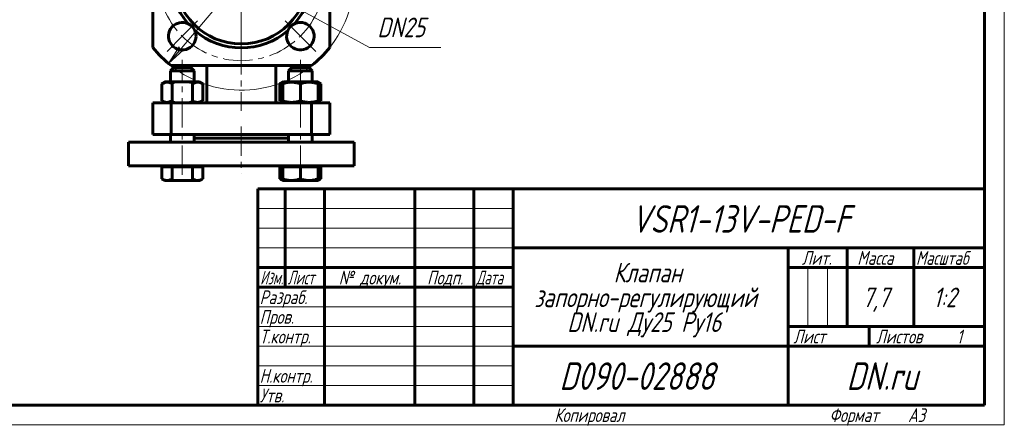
# Model space of a CAD drawing. Header units: millimetres. Extents: x 0 to 420, y 0 to 297.
# Tile 7 of 19: x 169 to 420, y 0 to 103. Entities that reach past the tile are written whole.
import ezdxf

# ---------------------------------------------------------------- set-up
doc = ezdxf.new("R2010")
doc.units = ezdxf.units.MM
for name, pattern in [('K5LT-1', [0]), ('K5LT_AXLED', [12, 7.5, -1.5, 1.5, -1.5]), ('K5LT_BASIC', [0]), ('K5LT_THIN', [0])]:
    doc.linetypes.add(name, pattern=pattern)
doc.layers.add('Системный слой', color=7, linetype='Continuous')
doc.layers.add('Системный слой (1)', color=251, linetype='Continuous', true_color=0x6c6c6c)
doc.styles.add('KDIMTEXTSTYLE', font='txt', dxfattribs={"width": 0.96, "oblique": 15, "height": 5})
doc.styles.add('KTEXTSTYLE', font='txt', dxfattribs={"width": 0.96, "height": 5})
doc.dimstyles.new('KDIMSTYLE (0.50)', dxfattribs={"dimtxt": 5, "dimasz": 1, "dimexe": 2, "dimexo": 0, "dimgap": 1, "dimtad": 1, "dimlfac": 2, "dimtxsty": 'KDIMTEXTSTYLE', "dimsah": 1, "dimcen": 0, "dimdle": 1, "dimadec": 0, "dimazin": 0, "dimtfac": 0.667, "dimtmove": 0, "dimatfit": 3, "dimfxl": 1, "dimtvp": 1, "dimtolj": 1, "dimtzin": 0, "dimarcsym": 0})

# ---------------------------------------------------------------- blocks, each defined once
blk = doc.blocks.new('U33')
at = {"layer": 'Системный слой (1)', "color": 143, "linetype": 'K5LT_BASIC', "lineweight": 60, "true_color": 0x33acca}
for p, q in [((217.08, 140.39), (217.08, 140.89)), ((217.08, 81.89), (217.08, 91.39))]:
    blk.add_line(p, q, dxfattribs=at)
blk = doc.blocks.new('U35')
at = {"layer": 'Системный слой (1)', "color": 143, "linetype": 'K5LT_BASIC', "lineweight": 60, "true_color": 0x33acca}
for p, q in [((234.58, 140.39), (234.58, 140.89)), ((234.58, 81.89), (234.58, 91.39))]:
    blk.add_line(p, q, dxfattribs=at)
blk = doc.blocks.new('U39')
at = {"layer": 'Системный слой (1)', "color": 143, "linetype": 'K5LT_BASIC', "lineweight": 60, "true_color": 0x33acca}
for p, q in [((237.74, 73.85), (237.69, 73.89)), ((237.8, 73.81), (237.74, 73.85)), ((237.86, 73.77), (237.8, 73.81))]:
    blk.add_line(p, q, dxfattribs=at)
blk = doc.blocks.new('U40')
at = {"layer": 'Системный слой (1)', "color": 143, "linetype": 'K5LT_BASIC', "lineweight": 60, "true_color": 0x33acca}
for p, q in [((213.87, 73.81), (213.81, 73.77)), ((213.93, 73.85), (213.87, 73.81)), ((213.98, 73.89), (213.93, 73.85))]:
    blk.add_line(p, q, dxfattribs=at)
blk = doc.blocks.new('U41')
at = {"layer": 'Системный слой (1)', "color": 143, "linetype": 'K5LT_BASIC', "lineweight": 60, "true_color": 0x33acca}
for p, q in [((213.87, 71.98), (213.81, 72.02)), ((213.93, 71.94), (213.87, 71.98)), ((213.98, 71.89), (213.93, 71.94))]:
    blk.add_line(p, q, dxfattribs=at)
blk = doc.blocks.new('U42')
at = {"layer": 'Системный слой (1)', "color": 143, "linetype": 'K5LT_BASIC', "lineweight": 60, "true_color": 0x33acca}
for p, q in [((237.74, 71.94), (237.69, 71.89)), ((237.8, 71.98), (237.74, 71.94)), ((237.86, 72.02), (237.8, 71.98))]:
    blk.add_line(p, q, dxfattribs=at)
blk = doc.blocks.new('U44')
at = {"layer": 'Системный слой (1)', "color": 143, "linetype": 'K5LT_BASIC', "lineweight": 60, "true_color": 0x33acca}
for p, q in [((243.86, 87.29), (243.86, 90.09)), ((243.86, 71.89), (243.86, 73.89))]:
    blk.add_line(p, q, dxfattribs=at)
blk = doc.blocks.new('U45')
at = {"layer": 'Системный слой (1)', "color": 143, "linetype": 'K5LT_BASIC', "lineweight": 60, "true_color": 0x33acca}
for p, q in [((237.86, 87.29), (237.86, 90.09)), ((237.86, 71.89), (237.86, 73.89))]:
    blk.add_line(p, q, dxfattribs=at)
blk = doc.blocks.new('U46')
at = {"layer": 'Системный слой (1)', "color": 143, "linetype": 'K5LT_BASIC', "lineweight": 60, "true_color": 0x33acca}
for p, q in [((207.81, 87.29), (207.81, 90.09)), ((207.81, 71.89), (207.81, 73.89))]:
    blk.add_line(p, q, dxfattribs=at)
blk = doc.blocks.new('U47')
at = {"layer": 'Системный слой (1)', "color": 143, "linetype": 'K5LT_BASIC', "lineweight": 60, "true_color": 0x33acca}
for p, q in [((213.81, 87.29), (213.81, 90.09)), ((213.81, 71.89), (213.81, 73.89))]:
    blk.add_line(p, q, dxfattribs=at)
blk = doc.blocks.new('U48')
at = {"layer": 'Системный слой (1)', "color": 143, "linetype": 'K5LT_BASIC', "lineweight": 60, "true_color": 0x33acca}
for p, q in [((235.66, 82.43), (235.89, 82.3)), ((235.89, 82.3), (236.12, 82.2)), ((236.12, 82.2), (236.36, 82.12))]:
    blk.add_line(p, q, dxfattribs=at)
blk = doc.blocks.new('U49')
at = {"layer": 'Системный слой (1)', "color": 143, "linetype": 'K5LT_BASIC', "lineweight": 60, "true_color": 0x33acca}
for p, q in [((235.89, 86.89), (235.66, 86.76)), ((236.12, 86.99), (235.89, 86.89)), ((236.36, 87.07), (236.12, 86.99))]:
    blk.add_line(p, q, dxfattribs=at)
blk = doc.blocks.new('U50')
at = {"layer": 'Системный слой (1)', "color": 143, "linetype": 'K5LT_BASIC', "lineweight": 60, "true_color": 0x33acca}
for p, q in [((245.59, 86.99), (245.36, 87.07)), ((245.83, 86.89), (245.59, 86.99)), ((246.06, 86.76), (245.83, 86.89))]:
    blk.add_line(p, q, dxfattribs=at)
blk = doc.blocks.new('U51')
at = {"layer": 'Системный слой (1)', "color": 143, "linetype": 'K5LT_BASIC', "lineweight": 60, "true_color": 0x33acca}
for p, q in [((245.36, 82.12), (245.59, 82.2)), ((245.59, 82.2), (245.83, 82.3)), ((245.83, 82.3), (246.06, 82.43))]:
    blk.add_line(p, q, dxfattribs=at)
blk = doc.blocks.new('U52')
at = {"layer": 'Системный слой (1)', "color": 143, "linetype": 'K5LT_BASIC', "lineweight": 60, "true_color": 0x33acca}
for p, q in [((245.36, 62.24), (245.59, 62.32)), ((245.59, 62.32), (245.83, 62.42)), ((245.83, 62.42), (246.06, 62.55))]:
    blk.add_line(p, q, dxfattribs=at)
blk = doc.blocks.new('U53')
at = {"layer": 'Системный слой (1)', "color": 143, "linetype": 'K5LT_BASIC', "lineweight": 60, "true_color": 0x33acca}
for p, q in [((235.66, 62.55), (235.89, 62.42)), ((235.89, 62.42), (236.12, 62.32)), ((236.12, 62.32), (236.36, 62.24))]:
    blk.add_line(p, q, dxfattribs=at)
blk = doc.blocks.new('U54')
at = {"layer": 'Системный слой (1)', "color": 30, "linetype": 'K5LT_AXLED', "lineweight": 18, "true_color": 0xff8000}
for q in [(225.83, 133.89), (205.83, 113.89), (245.83, 113.89), (225.83, 93.89)]:
    blk.add_line((225.83, 113.89), q, dxfattribs=at)
blk = doc.blocks.new('U55')
at = {"layer": 'Системный слой (1)', "color": 30, "linetype": 'K5LT_AXLED', "lineweight": 18, "true_color": 0xff8000}
for p, q in [((210.81, 128.92), (206.92, 132.81)), ((214.7, 125.03), (210.81, 128.92)), ((214.7, 102.76), (210.81, 98.87)), ((236.97, 102.76), (240.86, 98.87)), ((210.81, 98.87), (206.92, 94.98)), ((240.86, 98.87), (244.75, 94.98))]:
    blk.add_line(p, q, dxfattribs=at)
for start, end in [(315, 135), (135, 225), (225, 315)]:
    blk.add_arc((225.83, 113.89), 21.25, start, end, dxfattribs=at)
blk = doc.blocks.new('D8')
at = {"layer": 'Системный слой (1)'}
for points in [[(241.67, 131.6), (244.4, 135.84), (240.67, 132.45), (241.5, 132.41)], [(207.26, 91.94), (211, 95.34), (210.17, 95.38), (209.99, 96.19)]]:
    blk.add_hatch(color=7, dxfattribs=at).paths.add_polyline_path(points)
at = {"layer": 'Системный слой (1)', "color": 7, "linetype": 'K5LT_THIN', "lineweight": 18, "true_color": 0xffffff}
for p, q in [((244.4, 135.84), (252.33, 145.21)), ((207.26, 91.94), (244.4, 135.84)), ((240.67, 132.45), (244.4, 135.84)), ((244.4, 135.84), (241.67, 131.6)), ((241.5, 132.41), (240.67, 132.45)), ((241.67, 131.6), (241.5, 132.41)), ((207.26, 91.94), (209.99, 96.19)), ((211, 95.34), (207.26, 91.94)), ((209.99, 96.19), (210.17, 95.38)), ((210.17, 95.38), (211, 95.34))]:
    blk.add_line(p, q, dxfattribs=at)
blk.add_arc((225.83, 113.89), 28.75, 225.7855, 38.5, dxfattribs=at)
blk.add_arc((225.83, 113.89), 28.75, 225.7855, 38.5, dxfattribs=at)
blk.add_wipeout([(254.33, 146.21), (254.33, 153.59), (265.98, 153.59), (265.98, 146.21)]).dxf.layer = 'Системный слой (1)'
blk.add_line((252.33, 145.21), (268.47, 145.21), dxfattribs=at)
at = {"layer": 'Системный слой (1)', "color": 7, "char_height": 5, "attachment_point": 1, "style": 'KTEXTSTYLE'}
for s, insert in [('\\fArial|b0|c204|p34;\\H5.0;\\W1.000;\\Q15;\\fGOST Type AU|b0|i0|c204|p34;\\Q15;\\W0.960;⌀', (254.33, 152.8)), ('\\fArial|b0|c204|p34;\\H5.0;\\W1.000;\\Q15;\\fGOST Type AU|b0|i0|c204|p34;\\Q15;\\W0.960;115', (257.63, 152.8))]:
    blk.add_mtext(s, dxfattribs=dict(at, insert=insert))
blk = doc.blocks.new('KDIMARROW_01')
at = {"layer": 'Системный слой'}
blk.add_hatch(color=0, dxfattribs=at).paths.add_polyline_path([(0, 0), (-5, 0.66), (-4.5, 0), (-5, -0.66)])
at = {"layer": 'Системный слой', "color": 0, "linetype": 'K5LT_THIN', "lineweight": 18}
for p, q in [((-4.5, 0), (-5, 0.66)), ((-5, 0.66), (0, 0)), ((0, 0), (-5, -0.66)), ((-5, -0.66), (-4.5, 0))]:
    blk.add_line(p, q, dxfattribs=at)
at = {"layer": 'Системный слой (1)', "color": 0, "linetype": 'K5LT_THIN', "lineweight": 18}
blk.add_line((103.78, 113.89), (103.28, 113.89), dxfattribs=at)
blk = doc.blocks.new('D9')
at = {"layer": 'Системный слой (1)'}
for points in [[(225.05, 115.07), (220.35, 116.9), (224.42, 113.92), (224.3, 114.73)], [(231.31, 110.89), (227.25, 113.87), (227.37, 113.05), (226.61, 112.72)]]:
    blk.add_hatch(color=7, dxfattribs=at).paths.add_polyline_path(points)
at = {"layer": 'Системный слой (1)', "color": 7, "linetype": 'K5LT_THIN', "lineweight": 18, "true_color": 0xffffff}
for p, q in [((220.35, 116.9), (225.05, 115.07)), ((224.42, 113.92), (220.35, 116.9)), ((220.35, 116.9), (231.31, 110.89)), ((225.05, 115.07), (224.3, 114.73)), ((224.3, 114.73), (224.42, 113.92)), ((226.61, 112.72), (227.37, 113.05)), ((227.37, 113.05), (227.25, 113.87)), ((227.25, 113.87), (231.31, 110.89)), ((231.31, 110.89), (226.61, 112.72)), ((231.31, 110.89), (258.44, 96.03))]:
    blk.add_line(p, q, dxfattribs=at)
blk.add_wipeout([(260.44, 97.03), (260.44, 104.41), (274, 104.41), (274, 97.03)]).dxf.layer = 'Системный слой (1)'
blk.add_line((258.44, 96.03), (276.57, 96.03), dxfattribs=at)
at = {"layer": 'Системный слой (1)', "color": 7, "insert": (260.44, 103.61), "char_height": 5, "attachment_point": 1, "style": 'KTEXTSTYLE'}
blk.add_mtext('\\fArial|b0|c204|p34;\\H5.0;\\W1.000;\\Q15;\\fGOST Type AU|b0|i0|c204|p34;\\Q15;\\W0.960;DN25', dxfattribs=at)
blk = doc.blocks.new('U209')
at = {"color": 7, "linetype": 'K5LT_THIN', "lineweight": 18, "true_color": 0xffffff}
for p, q in [((420, 297), (420, 0)), ((230, 55), (295, 55)), ((230, 50), (295, 50)), ((230, 45), (295, 45)), ((369.96, 25), (369.96, 40)), ((374.98, 25), (374.98, 40)), ((230, 30), (295, 30)), ((230, 25), (295, 25)), ((230, 20), (295, 20)), ((230, 15), (295, 15)), ((230, 10), (295, 10)), ((420, 0), (0, 0))]:
    blk.add_line(p, q, dxfattribs=at)
at = {"color": 143, "linetype": 'K5LT_BASIC', "lineweight": 60, "true_color": 0x33acca}
for p, q in [((415, 292), (415, 5)), ((230, 60), (415, 60)), ((230, 5), (230, 60)), ((237, 35), (237, 60)), ((247, 5), (247, 60)), ((270, 5), (270, 60)), ((285, 5), (285, 60)), ((295, 5), (295, 60)), ((295, 45), (415, 45)), ((365, 5), (365, 45)), ((380, 25), (380, 45)), ((397, 25), (397, 45)), ((230, 40), (295, 40)), ((365, 40), (380, 40)), ((380, 40), (415, 40)), ((230, 35), (295, 35)), ((365, 25), (415, 25)), ((385.57, 20), (385.57, 25)), ((295, 20), (365, 20)), ((365, 20), (415, 20)), ((415, 5), (20, 5))]:
    blk.add_line(p, q, dxfattribs=at)
at = {"color": 7, "attachment_point": 1, "style": 'KTEXTSTYLE'}
for s, insert, char_height in [('\\fArial|b0|c204|p34;\\H5.0;\\W1.000;\\Q15;\\fGOST Type AU|b0|i0|c204|p34;\\Q15;\\W0.960;\\H7.00;VSR1-13V-PED-F', (325.02, 55.86), 7), ('\\fArial|b0|c204|p34;\\H5.0;\\W1.000;\\Q15;\\fGOST Type AU|b0|i0|c204|p34;\\Q15;\\W0.960;\\H3.50;Лит.', (368.47, 44.18), 3.5), ('\\fArial|b0|c204|p34;\\H5.0;\\W1.000;\\Q15;\\fGOST Type AU|b0|i0|c204|p34;\\Q15;\\W0.960;\\H3.50;Масса', (382.58, 44.18), 3.5), ('\\fArial|b0|c204|p34;\\H5.0;\\W1.000;\\Q15;\\fGOST Type AU|b0|i0|c204|p34;\\Q15;\\W0.926;\\H3.50;Масштаб', (397.52, 44.18), 3.5), ('\\fArial|b0|c204|p34;\\H5.0;\\W1.000;\\Q15;\\fGOST Type AU|b0|i0|c204|p34;\\Q15;\\W0.960;Клапан', (320.56, 41.21), 5), ('\\fArial|b0|c204|p34;\\H5.0;\\W1.000;\\Q15;\\fGOST Type AU|b0|i0|c204|p34;\\Q15;\\W0.786;\\H3.50;Изм.', (230.62, 39.18), 3.5), ('\\fArial|b0|c204|p34;\\H5.0;\\W1.000;\\Q15;\\fGOST Type AU|b0|i0|c204|p34;\\Q15;\\W0.800;\\H3.50;Лист', (237.61, 39.18), 3.5), ('\\fArial|b0|c204|p34;\\H5.0;\\W1.000;\\Q15;\\fGOST Type AU|b0|i0|c204|p34;\\Q15;\\W0.960;\\H3.50;№ докум.', (250.63, 39.18), 3.5), ('\\fArial|b0|c204|p34;\\H5.0;\\W1.000;\\Q15;\\fGOST Type AU|b0|i0|c204|p34;\\Q15;\\W0.960;\\H3.50;Подп.', (273.1, 39.18), 3.5), ('\\fArial|b0|c204|p34;\\H5.0;\\W1.000;\\Q15;\\fGOST Type AU|b0|i0|c204|p34;\\Q15;\\W0.800;\\H3.50;Дата', (285.61, 39.18), 3.5), ('\\fArial|b0|c204|p34;\\H5.0;\\W1.000;\\Q15;\\fGOST Type AU|b0|i0|c204|p34;\\Q15;\\W0.960;запорно-регулирующий', (300.38, 34.9), 5), ('\\fArial|b0|c204|p34;\\H5.0;\\W1.000;\\Q15;\\fGOST Type AU|b0|i0|c204|p34;\\Q15;\\W0.960;\\H3.50;Разраб.', (230.5, 34.18), 3.5), ('\\fArial|b0|c204|p34;\\H5.0;\\W1.000;\\Q15;\\fGOST Type AU|b0|i0|c204|p34;\\Q15;\\W0.960;7,7', (383.89, 34.9), 5), ('\\fArial|b0|c204|p34;\\H5.0;\\W1.000;\\Q15;\\fGOST Type AU|b0|i0|c204|p34;\\Q15;\\W0.960;{\\c16737820;1:2}', (401.92, 34.9), 5), ('\\fArial|b0|c204|p34;\\H5.0;\\W1.000;\\Q15;\\fGOST Type AU|b0|i0|c204|p34;\\Q15;\\W0.960;\\H3.50;Пров.', (230.5, 29.18), 3.5), ('\\fArial|b0|c204|p34;\\H5.0;\\W1.000;\\Q15;\\fGOST Type AU|b0|i0|c204|p34;\\Q15;\\W0.960;DN.ru Ду25 Ру16', (308.78, 28.59), 5), ('\\fArial|b0|c204|p34;\\H5.0;\\W1.000;\\Q15;\\fGOST Type AU|b0|i0|c204|p34;\\Q15;\\W0.960;\\H3.50;Т.контр.', (230.5, 24.18), 3.5), ('\\fArial|b0|c204|p34;\\H5.0;\\W1.000;\\Q15;\\fGOST Type AU|b0|i0|c204|p34;\\Q15;\\W0.960;\\H3.50;Лист', (366.32, 24.18), 3.5), ('\\fArial|b0|c204|p34;\\H5.0;\\W1.000;\\Q15;\\fGOST Type AU|b0|i0|c204|p34;\\Q15;\\W0.960;\\H3.50;Листов', (387.36, 24.18), 3.5), ('\\fArial|b0|c204|p34;\\H5.0;\\W1.000;\\Q15;\\fGOST Type AU|b0|i0|c204|p34;\\Q15;\\W0.960;\\H3.50;1', (407.91, 24.18), 3.5), ('\\fArial|b0|c204|p34;\\H5.0;\\W1.000;\\Q15;\\fGOST Type AU|b0|i0|c204|p34;\\Q15;\\W0.960;\\H7.00;D090-02888', (306.78, 15.86), 7), ('\\fArial|b0|c204|p34;\\H5.0;\\W1.000;\\Q15;\\fGOST Type AU|b0|i0|c204|p34;\\Q15;\\W0.960;\\H7.00;DN.ru', (379.84, 15.86), 7), ('\\fArial|b0|c204|p34;\\H5.0;\\W1.000;\\Q15;\\fGOST Type AU|b0|i0|c204|p34;\\Q15;\\W0.960;\\H3.50;Н.контр.', (230.5, 14.18), 3.5), ('\\fArial|b0|c204|p34;\\H5.0;\\W1.000;\\Q15;\\fGOST Type AU|b0|i0|c204|p34;\\Q15;\\W0.960;\\H3.50;Утв.', (230.5, 9.18), 3.5), ('\\fArial|b0|c204|p34;\\H5.0;\\W1.000;\\Q15;\\fGOST Type AU|b0|i0|c204|p34;\\Q15;\\W0.960;\\H3.50;Копировал', (305.5, 4.18), 3.5), ('\\fArial|b0|c204|p34;\\H5.0;\\W1.000;\\Q15;\\fGOST Type AU|b0|i0|c204|p34;\\Q15;\\W0.960;\\H3.50;Формат', (375.5, 4.18), 3.5), ('\\fArial|b0|c204|p34;\\H5.0;\\W1.000;\\Q15;\\fGOST Type AU|b0|i0|c204|p34;\\Q15;\\W0.960;\\H3.50;A3', (395.5, 4.18), 3.5)]:
    blk.add_mtext(s, dxfattribs=dict(at, insert=insert, char_height=char_height))

msp = doc.modelspace()

# ---------------------------------------------------------------- linework, layer by layer
at = {"layer": 'Системный слой (1)', "color": 30, "linetype": 'K5LT_AXLED', "lineweight": 18, "true_color": 0xff8000}
for p, q in [((225.833, 144.6031), (225.833, 79.894)), ((225.833, 75.894), (225.833, 63.894))]:
    msp.add_line(p, q, dxfattribs=at)
at = {"layer": 'Системный слой (1)', "color": 143, "linetype": 'K5LT_BASIC', "lineweight": 60, "true_color": 0x33acca}
for p, q in [((203.333, 105.6024), (203.333, 95.9967)), ((248.333, 95.9967), (248.333, 105.6024)), ((207.807, 90.094), (208.607, 90.894)), ((207.9357, 91.394), (243.7303, 91.394)), ((208.607, 90.894), (213.007, 90.894)), ((213.807, 90.094), (213.007, 90.894)), ((237.859, 90.094), (238.659, 90.894)), ((238.659, 90.894), (243.059, 90.894)), ((243.859, 90.094), (243.059, 90.894)), ((207.807, 90.094), (213.807, 90.094)), ((213.807, 87.294), (213.807, 90.094)), ((237.859, 90.094), (243.859, 90.094)), ((205.6108, 86.7621), (206.532, 87.294)), ((205.6108, 82.4258), (205.6108, 86.7621)), ((206.307, 87.1641), (206.532, 87.294)), ((215.082, 87.294), (206.532, 87.294)), ((208.2089, 82.4258), (208.2089, 86.7621)), ((213.4051, 82.4258), (213.4051, 86.7621)), ((216.0031, 86.7621), (215.082, 87.294)), ((215.307, 87.1641), (215.082, 87.294)), ((216.0031, 82.4258), (216.0031, 86.7621)), ((235.6629, 86.7621), (236.584, 87.294)), ((235.6629, 82.4258), (235.6629, 86.7621)), ((236.359, 87.1641), (236.584, 87.294)), ((236.359, 86.7621), (236.359, 87.1641)), ((236.359, 82.4258), (236.359, 86.7621)), ((245.134, 87.294), (236.584, 87.294)), ((240.859, 82.4258), (240.859, 86.7621)), ((245.359, 87.1641), (245.134, 87.294)), ((246.0552, 86.7621), (245.134, 87.294)), ((245.359, 87.1641), (245.359, 86.7621)), ((245.359, 82.4258), (245.359, 86.7621)), ((246.0552, 82.4258), (246.0552, 86.7621)), ((203.333, 81.894), (207.9357, 81.894)), ((203.333, 73.894), (203.333, 81.894)), ((206.532, 81.894), (205.6108, 82.4258)), ((206.532, 81.894), (206.307, 82.0239)), ((207.9357, 73.894), (207.9357, 81.894)), ((243.7303, 81.894), (207.9357, 81.894)), ((215.082, 81.894), (216.0031, 82.4258)), ((215.082, 81.894), (215.307, 82.0239)), ((236.584, 81.894), (235.6629, 82.4258)), ((236.359, 82.0239), (236.359, 82.4258)), ((236.584, 81.894), (236.359, 82.0239)), ((243.7303, 73.894), (243.7303, 81.894)), ((243.7303, 81.894), (248.333, 81.894)), ((245.134, 81.894), (246.0552, 82.4258)), ((245.134, 81.894), (245.359, 82.0239)), ((245.359, 82.4258), (245.359, 82.0239)), ((248.333, 73.894), (248.333, 81.894)), ((203.333, 73.894), (207.9357, 73.894)), ((243.7303, 73.894), (207.9357, 73.894)), ((225.833, 72.894), (213.807, 72.894)), ((237.859, 72.894), (225.833, 72.894)), ((243.7303, 73.894), (248.333, 73.894)), ((197.083, 71.894), (254.583, 71.894)), ((197.083, 65.894), (197.083, 71.894)), ((254.583, 65.894), (254.583, 71.894)), ((197.083, 65.894), (254.583, 65.894)), ((205.6108, 65.594), (206.9099, 65.594)), ((205.6108, 65.594), (205.6108, 62.5459)), ((206.307, 65.894), (206.307, 65.594)), ((206.9099, 65.594), (208.2089, 65.594)), ((208.2089, 65.594), (208.2089, 62.5459)), ((208.2089, 65.594), (210.807, 65.594)), ((210.807, 65.594), (213.4051, 65.594)), ((213.4051, 65.594), (214.7041, 65.594)), ((213.4051, 65.594), (213.4051, 62.5459)), ((214.7041, 65.594), (216.0031, 65.594)), ((215.307, 65.894), (215.307, 65.594)), ((215.307, 65.894), (215.307, 65.594)), ((216.0031, 65.594), (216.0031, 62.5459)), ((235.6629, 65.594), (236.359, 65.594)), ((235.6629, 65.594), (235.6629, 62.5459)), ((236.359, 65.894), (236.359, 65.594)), ((236.359, 65.594), (238.609, 65.594)), ((236.359, 65.594), (236.359, 62.5459)), ((238.609, 65.594), (240.859, 65.594)), ((240.859, 65.594), (243.109, 65.594)), ((240.859, 65.594), (240.859, 62.5459)), ((243.109, 65.594), (245.359, 65.594)), ((245.359, 65.894), (245.359, 65.594)), ((245.359, 65.594), (245.359, 62.5459)), ((245.359, 65.594), (246.0552, 65.594)), ((246.0552, 65.594), (246.0552, 62.5459)), ((205.6108, 62.5459), (206.307, 62.144)), ((206.307, 62.144), (206.9099, 62.144)), ((206.9099, 62.144), (210.807, 62.144)), ((210.807, 62.144), (214.7041, 62.144)), ((214.7041, 62.144), (215.307, 62.144)), ((216.0031, 62.5459), (215.307, 62.144)), ((235.6629, 62.5459), (236.359, 62.144)), ((236.359, 62.144), (236.359, 62.5459)), ((236.359, 62.144), (238.609, 62.144)), ((238.609, 62.144), (243.109, 62.144)), ((243.109, 62.144), (245.359, 62.144)), ((245.359, 62.5459), (245.359, 62.144)), ((246.0552, 62.5459), (245.359, 62.144))]:
    msp.add_line(p, q, dxfattribs=at)
msp.add_circle((225.833, 113.894), 17, dxfattribs=at)
for centre, radius, start, end in [((225.833, 113.894), 18, 138.80635, 221.19365), ((225.833, 113.894), 18, 318.80635, 41.19365), ((210.807, 98.868), 3.5, 64.962551, 0), ((210.807, 98.868), 3.5, 25.037449, 64.962551), ((210.807, 98.868), 3.5, 0, 25.037449), ((225.833, 113.894), 18, 228.80635, 311.19365), ((240.859, 98.868), 3.5, 154.962551, 90), ((240.859, 98.868), 3.5, 115.037449, 154.962551), ((240.859, 98.868), 3.5, 90, 115.037449), ((225.833, 113.894), 28.75, 218.49995, 231.50005), ((225.833, 113.894), 28.75, 308.49995, 321.50005)]:
    msp.add_arc(centre, radius, start, end, dxfattribs=at)
for points, knots in [([(208.2089, 86.7621), (208.043, 86.8579), (207.824, 86.9665), (207.5371, 87.0674), (207.3664, 87.1137), (207.193, 87.1458), (207.033, 87.1624), (206.8777, 87.1658), (206.7299, 87.1575), (206.5647, 87.1362), (206.3811, 87.0966), (206.1158, 87.0136), (205.8592, 86.8999), (205.6718, 86.7974), (205.6108, 86.7621)], [0, 0, 0, 0, 2.94681015, 3.8443326, 4.96854384, 5.88519559, 6.81329934, 7.70142944, 8.53318741, 9.33577528, 10.52418436, 11.68484669, 13.91500354, 15, 15, 15, 15]), ([(216.0031, 86.7621), (215.8372, 86.8579), (215.6182, 86.9665), (215.3313, 87.0674), (215.1606, 87.1137), (214.9873, 87.1458), (214.8272, 87.1624), (214.6719, 87.1658), (214.5241, 87.1575), (214.359, 87.1362), (214.1753, 87.0966), (213.91, 87.0136), (213.6534, 86.8999), (213.4661, 86.7974), (213.4051, 86.7621)], [0, 0, 0, 0, 2.94681015, 3.8443326, 4.96854384, 5.88519559, 6.81329934, 7.70142944, 8.53318741, 9.33577528, 10.52418436, 11.68484669, 13.91500354, 15, 15, 15, 15]), ([(240.859, 86.7621), (240.7055, 86.8133), (240.4496, 86.8921), (240.0687, 86.9905), (239.7296, 87.062), (239.4462, 87.1064), (239.193, 87.1363), (238.9366, 87.1577), (238.6208, 87.1672), (238.3584, 87.1601), (238.0916, 87.1431), (237.8117, 87.1137), (237.3845, 87.0442), (236.8992, 86.9316), (236.5359, 86.8211), (236.359, 86.7621)], [0, 0, 0, 0, 1.67981626, 2.78068749, 4.10062144, 5.2997801, 5.78516139, 6.77396186, 7.99981908, 9.10206657, 9.53045066, 10.80659157, 12.05516695, 14.06256115, 16, 16, 16, 16]), ([(245.359, 86.7621), (245.2055, 86.8133), (244.9496, 86.8921), (244.5687, 86.9905), (244.2296, 87.062), (243.9462, 87.1064), (243.693, 87.1363), (243.4366, 87.1577), (243.1208, 87.1672), (242.8584, 87.1601), (242.5916, 87.1431), (242.3117, 87.1137), (241.8845, 87.0442), (241.3992, 86.9316), (241.0359, 86.8211), (240.859, 86.7621)], [0, 0, 0, 0, 1.67981626, 2.78068749, 4.10062144, 5.2997801, 5.78516139, 6.77396186, 7.99981908, 9.10206657, 9.53045066, 10.80659157, 12.05516695, 14.06256115, 16, 16, 16, 16]), ([(205.6108, 82.4258), (205.7768, 82.33), (205.9958, 82.2215), (206.2826, 82.1206), (206.4534, 82.0742), (206.6267, 82.0422), (206.7868, 82.0256), (206.942, 82.0222), (207.0899, 82.0304), (207.255, 82.0517), (207.4387, 82.0914), (207.704, 82.1744), (207.9606, 82.2881), (208.1479, 82.3906), (208.2089, 82.4258)], [0, 0, 0, 0, 2.94681015, 3.8443326, 4.96854384, 5.88519559, 6.81329934, 7.70142944, 8.53318741, 9.33577528, 10.52418436, 11.68484669, 13.91500354, 15, 15, 15, 15]), ([(213.4051, 82.4258), (213.571, 82.33), (213.79, 82.2215), (214.0769, 82.1206), (214.2476, 82.0742), (214.4209, 82.0422), (214.581, 82.0256), (214.7363, 82.0222), (214.8841, 82.0304), (215.0492, 82.0517), (215.2329, 82.0914), (215.4982, 82.1744), (215.7548, 82.2881), (215.9421, 82.3906), (216.0031, 82.4258)], [0, 0, 0, 0, 2.94681015, 3.8443326, 4.96854384, 5.88519559, 6.81329934, 7.70142944, 8.53318741, 9.33577528, 10.52418436, 11.68484669, 13.91500354, 15, 15, 15, 15]), ([(236.359, 82.4258), (236.5126, 82.3746), (236.7685, 82.2958), (237.1494, 82.1975), (237.4884, 82.1259), (237.7719, 82.0815), (238.025, 82.0516), (238.2815, 82.0302), (238.5973, 82.0207), (238.8597, 82.0278), (239.1264, 82.0449), (239.4063, 82.0743), (239.8336, 82.1437), (240.3189, 82.2563), (240.6822, 82.3668), (240.859, 82.4258)], [0, 0, 0, 0, 1.67981626, 2.78068749, 4.10062144, 5.2997801, 5.78516139, 6.77396186, 7.99981908, 9.10206657, 9.53045066, 10.80659157, 12.05516695, 14.06256115, 16, 16, 16, 16]), ([(240.859, 82.4258), (241.0126, 82.3746), (241.2685, 82.2958), (241.6494, 82.1975), (241.9884, 82.1259), (242.2719, 82.0815), (242.525, 82.0516), (242.7815, 82.0302), (243.0973, 82.0207), (243.3597, 82.0278), (243.6264, 82.0449), (243.9063, 82.0743), (244.3336, 82.1437), (244.8189, 82.2563), (245.1822, 82.3668), (245.359, 82.4258)], [0, 0, 0, 0, 1.67981626, 2.78068749, 4.10062144, 5.2997801, 5.78516139, 6.77396186, 7.99981908, 9.10206657, 9.53045066, 10.80659157, 12.05516695, 14.06256115, 16, 16, 16, 16]), ([(205.6108, 62.5459), (205.6973, 62.496), (205.831, 62.4245), (206.0128, 62.3415), (206.1842, 62.2732), (206.3745, 62.2128), (206.5851, 62.1676), (206.7598, 62.1474), (206.8685, 62.144), (206.9099, 62.144)], [0, 0, 0, 0, 2.04811613, 3.14539177, 4.2420772, 6.0218843, 7.52865593, 9.05858339, 10, 10, 10, 10]), ([(206.9099, 62.144), (206.97, 62.144), (207.0877, 62.1494), (207.2756, 62.175), (207.481, 62.2225), (207.7988, 62.3291), (208.0429, 62.4501), (208.2089, 62.5459)], [0, 0, 0, 0, 1.09216764, 2.14042077, 3.42855965, 4.85505368, 8, 8, 8, 8]), ([(213.4051, 62.5459), (213.4916, 62.496), (213.6252, 62.4245), (213.807, 62.3415), (213.9784, 62.2732), (214.1688, 62.2128), (214.3794, 62.1676), (214.554, 62.1474), (214.6627, 62.144), (214.7041, 62.144)], [0, 0, 0, 0, 2.04811613, 3.14539177, 4.2420772, 6.0218843, 7.52865593, 9.05858339, 10, 10, 10, 10]), ([(214.7041, 62.144), (214.7642, 62.144), (214.8819, 62.1494), (215.0699, 62.175), (215.2753, 62.2225), (215.593, 62.3291), (215.8371, 62.4501), (216.0031, 62.5459)], [0, 0, 0, 0, 1.09216764, 2.14042077, 3.42855965, 4.85505368, 8, 8, 8, 8]), ([(236.359, 62.5459), (236.5089, 62.496), (236.7403, 62.4245), (237.0552, 62.3415), (237.2946, 62.2864), (237.5772, 62.2311), (237.8941, 62.1838), (238.2546, 62.1512), (238.49, 62.144), (238.609, 62.144)], [0, 0, 0, 0, 2.04811613, 3.14539177, 4.2420772, 5.2525471, 6.90919558, 8.4372544, 10, 10, 10, 10]), ([(238.609, 62.144), (238.7131, 62.144), (238.917, 62.1494), (239.2425, 62.175), (239.5983, 62.2225), (239.9457, 62.2898), (240.3716, 62.3929), (240.6615, 62.48), (240.859, 62.5459)], [0, 0, 0, 0, 1.2286886, 2.40797336, 3.8571296, 5.46193539, 6.56897438, 9, 9, 9, 9]), ([(240.859, 62.5459), (241.0089, 62.496), (241.2403, 62.4245), (241.5552, 62.3415), (241.7946, 62.2864), (242.0772, 62.2311), (242.3941, 62.1838), (242.7546, 62.1512), (242.99, 62.144), (243.109, 62.144)], [0, 0, 0, 0, 2.04811613, 3.14539177, 4.2420772, 5.2525471, 6.90919558, 8.4372544, 10, 10, 10, 10]), ([(243.109, 62.144), (243.2131, 62.144), (243.417, 62.1494), (243.7425, 62.175), (244.0983, 62.2225), (244.4457, 62.2898), (244.8716, 62.3929), (245.1615, 62.48), (245.359, 62.5459)], [0, 0, 0, 0, 1.2286886, 2.40797336, 3.8571296, 5.46193539, 6.56897438, 9, 9, 9, 9])]:
    msp.add_open_spline(points, degree=3, knots=knots, dxfattribs=at)
at = {"layer": 'Системный слой (1)', "color": 7, "linetype": 'K5LT-1'}
for points, knots in [([(213.4051, 86.7621), (213.284, 86.7971), (212.9747, 86.8817), (212.4126, 87.0115), (211.8468, 87.1023), (211.4101, 87.1425), (211.167, 87.1565), (211.0096, 87.1619), (210.8775, 87.164), (210.7355, 87.1643), (210.5573, 87.1611), (210.3433, 87.1513), (210.0361, 87.129), (209.5911, 87.077), (209.0842, 86.9847), (208.6091, 86.8733), (208.3419, 86.8005), (208.2089, 86.7621)], [0, 0, 0, 0, 3.15229629, 8.02402693, 14.43035773, 17.47429983, 18.99627089, 20.51824194, 21.40985484, 22.30146773, 24.08469353, 25.86791932, 27.65114512, 31.79250392, 37.07252473, 40.53626237, 44, 44, 44, 44]), ([(208.2089, 82.4258), (208.3299, 82.3909), (208.6393, 82.3062), (209.2014, 82.1765), (209.7672, 82.0857), (210.2038, 82.0455), (210.447, 82.0315), (210.6044, 82.0261), (210.7364, 82.024), (210.8785, 82.0236), (211.0567, 82.0269), (211.2707, 82.0367), (211.5779, 82.059), (212.0229, 82.1109), (212.5298, 82.2032), (213.0049, 82.3147), (213.2721, 82.3874), (213.4051, 82.4258)], [0, 0, 0, 0, 3.15229629, 8.02402693, 14.43035773, 17.47429983, 18.99627089, 20.51824194, 21.40985484, 22.30146773, 24.08469353, 25.86791932, 27.65114512, 31.79250392, 37.07252473, 40.53626237, 44, 44, 44, 44]), ([(208.2089, 62.5459), (208.2639, 62.53), (208.4072, 62.4896), (208.6842, 62.4168), (209.0699, 62.3274), (209.4739, 62.2524), (209.8502, 62.2), (210.1153, 62.1733), (210.3278, 62.1581), (210.4876, 62.15), (210.6475, 62.1451), (210.7539, 62.144), (210.807, 62.144)], [0, 0, 0, 0, 1.43286195, 3.72544107, 7.16430976, 11.33828068, 14.00371051, 16.66914034, 18.00185526, 19.33457017, 20.66728509, 22, 22, 22, 22]), ([(210.807, 62.144), (210.8795, 62.144), (211.0247, 62.146), (211.243, 62.1551), (211.4605, 62.1703), (211.7322, 62.1965), (212.0572, 62.2396), (212.4915, 62.3162), (212.9413, 62.4177), (213.2632, 62.5049), (213.4051, 62.5459)], [0, 0, 0, 0, 1.81846407, 3.63692813, 5.4553922, 7.27385627, 10.46569137, 13.65752648, 18.30421618, 22, 22, 22, 22])]:
    msp.add_open_spline(points, degree=3, knots=knots, dxfattribs=at)

# ---------------------------------------------------------------- block references
at = {"layer": 'Системный слой (1)'}
for name in ['U33', 'U35', 'U55', 'U54', 'U46', 'U47', 'U45', 'U44', 'U49', 'U50', 'U48', 'U51', 'U40', 'U39', 'U41', 'U42', 'U53', 'U52']:
    msp.add_blockref(name, (0, 0), dxfattribs=at)

# ---------------------------------------------------------------- next in the draw order: dimensions: what is measured, and where the dimension line sits
at = {"layer": 'Системный слой (1)', "color": 7}
dim = msp.add_diameter_dim_2p(p1=(188.696, 69.9953), p2=(262.97, 157.7926), dimstyle='KDIMSTYLE (0.50)', override={"dimtih": 1, "dimtoh": 1, "dimpost": '\\fGOST Type AU|b0|c204|p34;\\H5.0;\\W0.960;\\Q15;<>', "dimblk1": 'KDIMARROW_01', "dimblk2": 'KDIMARROW_01', "dimclrt": 7, "dimtol": 1, "dimtp": 0, "dimtm": 0, "dimtdec": 5, "dimtmove": 1, "dimatfit": 2, "dimtolj": 1}, dxfattribs=at)
dim.commit()
dim.dimension.update_dxf_attribs({"geometry": 'D8', "text_midpoint": (254.3265, 145.2113), "dimtype": 163})

# ---------------------------------------------------------------- next in the draw order: linework, layer by layer
at = {"layer": 'Системный слой (1)', "color": 30, "linetype": 'K5LT_AXLED', "lineweight": 18, "true_color": 0xff8000}
for p, q in [((210.807, 63.594), (210.807, 92.894)), ((240.859, 63.594), (240.859, 92.894))]:
    msp.add_line(p, q, dxfattribs=at)

# ---------------------------------------------------------------- next in the draw order: dimensions: what is measured, and where the dimension line sits
at = {"layer": 'Системный слой (1)', "color": 7}
dim = msp.add_diameter_dim_2p(p1=(214.8708, 119.9005), p2=(236.7953, 107.8874), dimstyle='KDIMSTYLE (0.50)', override={"dimtih": 1, "dimtoh": 1, "dimpost": '\\fGOST Type AU|b0|c204|p34;\\H5.0;\\W0.960;\\Q15;<>', "dimblk1": 'KDIMARROW_01', "dimblk2": 'KDIMARROW_01', "dimclrt": 7, "dimtol": 1, "dimtp": 0, "dimtm": 0, "dimtdec": 5, "dimtmove": 1, "dimatfit": 2, "dimtolj": 1}, dxfattribs=at)
dim.commit()
dim.dimension.update_dxf_attribs({"geometry": 'D9', "text_midpoint": (260.4436, 96.0256), "dimtype": 163})

# ---------------------------------------------------------------- next in the draw order: block references
msp.add_blockref('U209', (0, 0))

doc.saveas('drawing.dxf')
